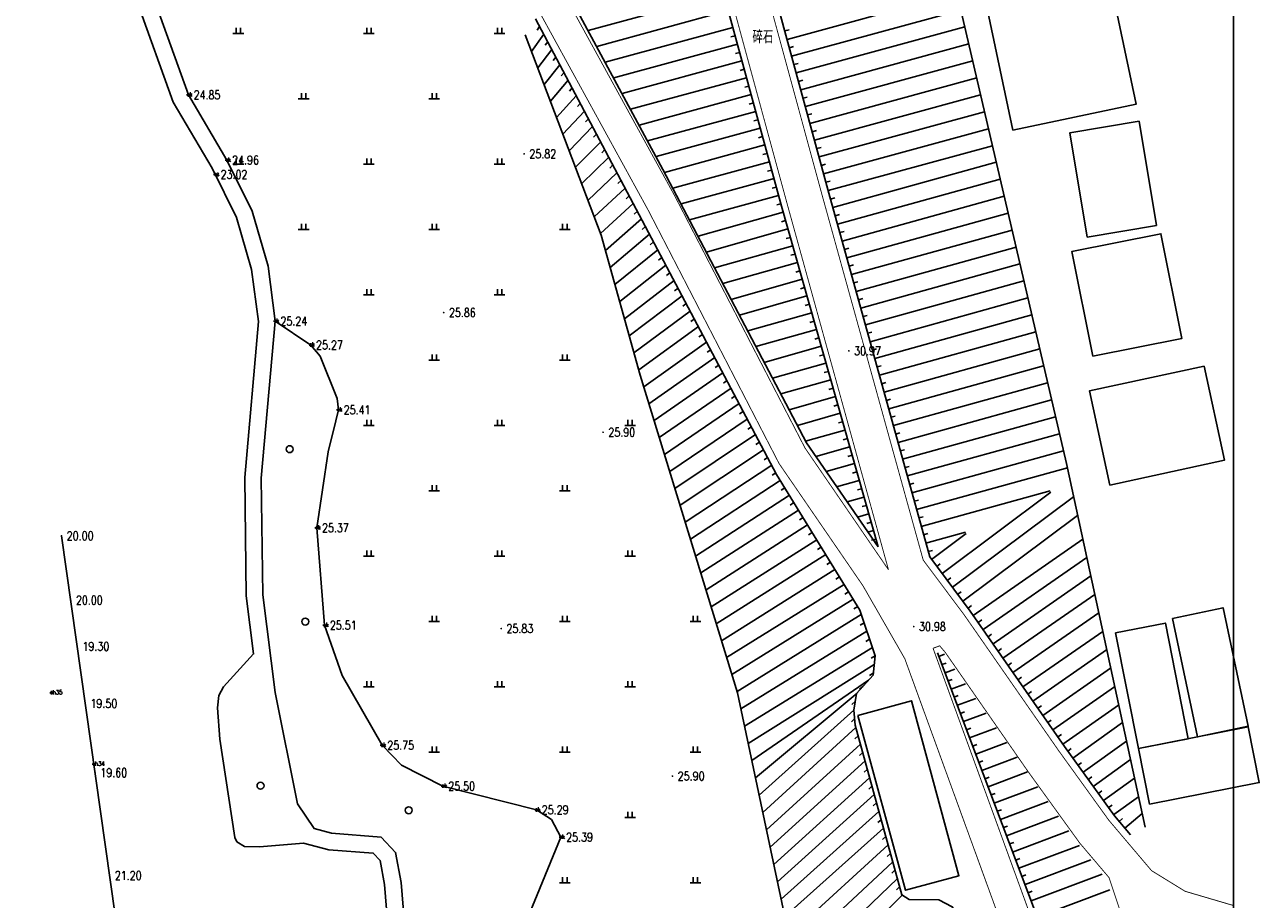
# Model space of a CAD drawing. Extents: x 475446 to 490894, y 3788879 to 3821323.
# Tile 7 of 75: x 475626 to 475768, y 3817660 to 3817761. Entities that reach past the tile are written whole.
import ezdxf
from ezdxf.enums import TextEntityAlignment as Align

# ---------------------------------------------------------------- set-up
doc = ezdxf.new("R2010")
doc.units = 0
doc.header["$LTSCALE"] = 0.5
doc.header["$PDMODE"] = 34
doc.header["$PDSIZE"] = 0.2
doc.linetypes.add('X3', pattern=[5, 4, -1])
doc.layers.get('0').update_dxf_attribs({"linetype": 'CONTINUOUS'})
for name, color, linetype in [('DLSS', 4, 'CONTINUOUS'), ('DMTZ', 3, 'CONTINUOUS'), ('dmx', 1, 'CONTINUOUS'), ('GCD', 1, 'CONTINUOUS'), ('JMD', 6, 'CONTINUOUS'), ('SXSS', 5, 'CONTINUOUS'), ('ZBTZ', 3, 'CONTINUOUS'), ('zdh', 7, 'CONTINUOUS')]:
    doc.layers.add(name, color=color, linetype=linetype)
doc.styles.add('HZ', font='rs.shx', dxfattribs={"width": 0.8, "bigfont": 'hztxt.shx'})
doc.linetypes.add('10421', pattern='A,2,[150,AAA.SHX,S=0.5,R=0,X=0,Y=0.5],1e-11', length=2)
doc.linetypes.add('1161', pattern='A,0,[149,AAA.SHX,S=0.15,R=0,X=0,Y=0],-1.6', length=1.6)

# ---------------------------------------------------------------- blocks, each defined once
blk = doc.blocks.new('GC200')
at = {"linetype": 'Continuous', "const_width": 0.2, "flags": 128}
blk.add_lwpolyline([(-0.1, 0, 1), (0.1, 0, 1)], format="xyb", close=True, dxfattribs=at)
blk = doc.blocks.new('gc119')
for p, q in [((-1.25, 0), (1.25, 0)), ((-0.5, 1.3), (-0.5, 0)), ((0.5, 1.3), (0.5, 0))]:
    blk.add_line(p, q)
blk = doc.blocks.new('gc326')
blk.add_circle((0, 0), 0.8)

msp = doc.modelspace()

# ---------------------------------------------------------------- linework, layer by layer
at = {"linetype": 'Continuous'}
msp.add_lwpolyline([(475446.79, 3817880.56), (475765.2, 3817880.56), (475765.2, 3817559.99), (475446.79, 3817559.99)], close=True, dxfattribs=at)
at = {"layer": 'DLSS', "linetype": 'X3', "const_width": 0.1, "elevation": 26.1, "flags": 128}
for points in [[(475725.6, 3817697.95), (475713.99, 3817739.87), (475698.94, 3817795.11), (475687.5, 3817854.16), (475682.74, 3817880.56)], [(475527.59, 3817846.31), (475530.42, 3817845.14), (475534.39, 3817842.43), (475545.51, 3817834.2), (475554.31, 3817828.52), (475559.36, 3817826.1), (475562.7, 3817825.32), (475566.6, 3817824.89), (475605.02, 3817824.59), (475609.13, 3817824.28), (475615.45, 3817822.67), (475621.03, 3817820.7), (475634.17, 3817813.6), (475649.41, 3817803.45), (475664.16, 3817791.11), (475679.23, 3817776.23), (475688.21, 3817764.29), (475701.06, 3817740.87), (475716.02, 3817711.92), (475725.6, 3817697.95)], [(475750.92, 3817662.61), (475747.57, 3817666.56), (475741.67, 3817674.72), (475732.1, 3817688.49), (475731.48, 3817689.21), (475730.72, 3817688.93)], [(475730.72, 3817688.93), (475742.48, 3817656.66), (475750.97, 3817633.73), (475757.75, 3817618.47), (475765.2, 3817604.3)]]:
    msp.add_lwpolyline(points, dxfattribs=at)
at = {"layer": 'DLSS', "linetype": 'Continuous', "const_width": 0.1, "elevation": 26.1, "flags": 128}
for points in [[(475765.2, 3817659.4), (475759.66, 3817661.03), (475755.81, 3817663.4), (475750.91, 3817669.18), (475745.14, 3817677.18), (475734.32, 3817692.73), (475729.59, 3817699.06), (475717.98, 3817740.96), (475702.97, 3817796.05), (475691.57, 3817854.92), (475686.95, 3817880.56)], [(475619.63, 3817817.53), (475632.39, 3817810.63), (475647.33, 3817800.67), (475661.83, 3817788.55), (475676.61, 3817773.94), (475685.29, 3817762.41), (475698, 3817739.25), (475713.04, 3817710.14), (475722.67, 3817696.11), (475727.47, 3817687.75), (475739.23, 3817655.46), (475747.76, 3817632.43), (475754.63, 3817616.96), (475765.2, 3817596.85)]]:
    msp.add_lwpolyline(points, dxfattribs=at)
at = {"layer": 'DLSS', "linetype": 'X3', "const_width": 0.1, "flags": 128}
msp.add_lwpolyline([(475765.2, 3817608.05), (475759.96, 3817629.34), (475756.59, 3817643.34), (475755.21, 3817649.78), (475750.92, 3817662.61)], dxfattribs=at)
at = {"layer": 'DMTZ', "linetype": 'Continuous'}
for p, q in [((475706.68, 3817764.08), (475691.13, 3817759.85)), ((475713.96, 3817758.84), (475733.46, 3817764.16)), ((475707.2, 3817762.15), (475692.1, 3817758.04)), ((475714.48, 3817756.91), (475733.92, 3817762.21)), ((475686.01, 3817759.44), (475684.62, 3817757.46)), ((475685.54, 3817760.33), (475685.27, 3817759.91)), ((475707.73, 3817760.22), (475693.07, 3817756.23)), ((475713.69, 3817759.81), (475714.18, 3817759.94)), ((475715.01, 3817754.98), (475734.37, 3817760.26)), ((475686.48, 3817758.56), (475686.18, 3817758.16)), ((475708.25, 3817758.29), (475694.05, 3817754.42)), ((475707.99, 3817759.26), (475707.51, 3817759.13)), ((475714.22, 3817757.88), (475714.7, 3817758.01)), ((475715.53, 3817753.05), (475734.82, 3817758.31)), ((475686.95, 3817757.68), (475685.34, 3817755.56)), ((475687.41, 3817756.79), (475687.11, 3817756.4)), ((475708.52, 3817757.33), (475708.04, 3817757.2)), ((475687.88, 3817755.91), (475686.06, 3817753.66)), ((475708.78, 3817756.36), (475695.02, 3817752.61)), ((475709.04, 3817755.4), (475708.56, 3817755.27)), ((475714.74, 3817755.95), (475715.23, 3817756.08)), ((475716.06, 3817751.12), (475735.28, 3817756.36)), ((475688.82, 3817754.14), (475686.78, 3817751.76)), ((475688.35, 3817755.02), (475688.03, 3817754.64)), ((475709.31, 3817754.43), (475695.99, 3817750.81)), ((475715.27, 3817754.02), (475715.75, 3817754.15)), ((475716.58, 3817749.19), (475735.73, 3817754.41)), ((475689.75, 3817752.37), (475687.5, 3817749.86)), ((475689.29, 3817753.26), (475688.96, 3817752.88)), ((475709.83, 3817752.5), (475696.97, 3817749)), ((475709.57, 3817753.47), (475709.09, 3817753.34)), ((475715.8, 3817752.09), (475716.28, 3817752.22)), ((475717.11, 3817747.26), (475736.18, 3817752.46)), ((475690.22, 3817751.49), (475689.88, 3817751.12)), ((475710.09, 3817751.54), (475709.61, 3817751.41)), ((475690.69, 3817750.6), (475688.22, 3817747.96)), ((475691.16, 3817749.72), (475690.81, 3817749.36)), ((475710.36, 3817750.57), (475697.94, 3817747.19)), ((475710.62, 3817749.61), (475710.14, 3817749.48)), ((475716.32, 3817750.16), (475716.8, 3817750.29)), ((475717.64, 3817745.34), (475736.64, 3817750.51)), ((475691.62, 3817748.84), (475688.93, 3817746.06)), ((475692.09, 3817747.95), (475691.74, 3817747.6)), ((475710.88, 3817748.65), (475698.91, 3817745.38)), ((475716.85, 3817748.23), (475717.33, 3817748.36)), ((475718.16, 3817743.41), (475737.09, 3817748.56)), ((475692.56, 3817747.07), (475689.65, 3817744.16)), ((475711.41, 3817746.72), (475699.88, 3817743.57)), ((475711.15, 3817747.68), (475710.66, 3817747.55)), ((475718.69, 3817741.48), (475737.54, 3817746.61)), ((475693.49, 3817745.3), (475690.37, 3817742.25)), ((475693.03, 3817746.19), (475692.67, 3817745.83)), ((475711.67, 3817745.75), (475711.19, 3817745.62)), ((475717.37, 3817746.3), (475717.86, 3817746.43)), ((475693.96, 3817744.42), (475693.6, 3817744.07)), ((475711.94, 3817744.79), (475700.83, 3817741.76)), ((475712.2, 3817743.82), (475711.72, 3817743.69)), ((475717.9, 3817744.37), (475718.38, 3817744.5)), ((475719.22, 3817739.55), (475737.98, 3817744.75)), ((475694.43, 3817743.53), (475691.09, 3817740.35)), ((475694.9, 3817742.65), (475694.53, 3817742.31)), ((475712.46, 3817742.86), (475701.79, 3817739.95)), ((475718.42, 3817742.44), (475718.91, 3817742.57)), ((475719.75, 3817737.62), (475738.43, 3817742.8)), ((475695.36, 3817741.77), (475691.81, 3817738.45)), ((475695.83, 3817740.88), (475695.47, 3817740.54)), ((475712.99, 3817740.93), (475702.74, 3817738.13)), ((475712.72, 3817741.89), (475712.24, 3817741.76)), ((475696.3, 3817740), (475692.53, 3817736.55)), ((475713.25, 3817739.96), (475712.77, 3817739.83)), ((475718.95, 3817740.51), (475719.43, 3817740.65)), ((475720.29, 3817735.69), (475738.89, 3817740.85)), ((475697.24, 3817738.23), (475693.1, 3817734.6)), ((475696.77, 3817739.11), (475696.4, 3817738.78)), ((475713.52, 3817739), (475703.74, 3817736.23)), ((475713.79, 3817738.04), (475713.31, 3817737.9)), ((475719.49, 3817738.58), (475719.97, 3817738.72)), ((475720.82, 3817733.77), (475739.34, 3817738.9)), ((475697.7, 3817737.35), (475697.32, 3817737.02)), ((475714.06, 3817737.07), (475704.69, 3817734.42)), ((475720.02, 3817736.66), (475720.5, 3817736.79)), ((475721.36, 3817731.84), (475739.79, 3817736.95)), ((475698.17, 3817736.46), (475693.64, 3817732.64)), ((475698.64, 3817735.58), (475698.25, 3817735.26)), ((475714.34, 3817736.11), (475713.86, 3817735.98)), ((475699.11, 3817734.69), (475694.19, 3817730.69)), ((475699.57, 3817733.81), (475699.18, 3817733.5)), ((475714.61, 3817735.15), (475705.64, 3817732.61)), ((475714.88, 3817734.19), (475714.4, 3817734.05)), ((475720.56, 3817734.73), (475721.04, 3817734.86)), ((475721.89, 3817729.91), (475740.25, 3817735)), ((475700.04, 3817732.93), (475694.74, 3817728.73)), ((475715.15, 3817733.23), (475706.59, 3817730.8)), ((475721.09, 3817732.8), (475721.57, 3817732.94)), ((475722.42, 3817727.98), (475740.7, 3817733.05)), ((475700.98, 3817731.16), (475695.29, 3817726.77)), ((475700.51, 3817732.04), (475700.11, 3817731.73)), ((475715.7, 3817731.3), (475707.54, 3817728.99)), ((475715.43, 3817732.26), (475714.95, 3817732.13)), ((475721.62, 3817730.87), (475722.1, 3817731.01)), ((475722.96, 3817726.06), (475741.15, 3817731.1)), ((475701.44, 3817730.27), (475701.05, 3817729.97)), ((475715.97, 3817730.34), (475715.49, 3817730.2)), ((475701.91, 3817729.39), (475695.83, 3817724.82)), ((475702.38, 3817728.51), (475701.98, 3817728.21)), ((475716.24, 3817729.38), (475708.49, 3817727.18)), ((475716.52, 3817728.42), (475716.04, 3817728.28)), ((475722.16, 3817728.95), (475722.64, 3817729.08)), ((475723.49, 3817724.13), (475741.61, 3817729.15)), ((475702.85, 3817727.62), (475696.38, 3817722.86)), ((475703.31, 3817726.74), (475702.91, 3817726.44)), ((475716.79, 3817727.45), (475709.44, 3817725.37)), ((475722.69, 3817727.02), (475723.17, 3817727.15)), ((475724.03, 3817722.2), (475742.06, 3817727.2)), ((475703.78, 3817725.86), (475696.93, 3817720.9)), ((475717.33, 3817725.53), (475710.39, 3817723.56)), ((475717.06, 3817726.49), (475716.58, 3817726.35)), ((475704.72, 3817724.09), (475697.51, 3817718.95)), ((475704.25, 3817724.97), (475703.84, 3817724.68)), ((475717.61, 3817724.57), (475717.13, 3817724.43)), ((475723.23, 3817725.09), (475723.71, 3817725.23)), ((475724.56, 3817720.27), (475742.51, 3817725.25)), ((475705.19, 3817723.2), (475704.78, 3817722.91)), ((475717.88, 3817723.6), (475711.34, 3817721.75)), ((475718.15, 3817722.64), (475717.67, 3817722.51)), ((475723.76, 3817723.17), (475724.24, 3817723.3)), ((475725.09, 3817718.35), (475742.97, 3817723.3)), ((475705.65, 3817722.32), (475698.1, 3817717.01)), ((475706.12, 3817721.44), (475705.71, 3817721.15)), ((475718.42, 3817721.68), (475712.29, 3817719.94)), ((475724.29, 3817721.24), (475724.78, 3817721.37)), ((475725.63, 3817716.42), (475743.42, 3817721.35)), ((475706.59, 3817720.55), (475698.7, 3817715.07)), ((475707.06, 3817719.67), (475706.64, 3817719.38)), ((475718.97, 3817719.76), (475713.24, 3817718.13)), ((475718.7, 3817720.72), (475718.22, 3817720.58)), ((475707.52, 3817718.78), (475699.29, 3817713.12)), ((475719.24, 3817718.79), (475718.76, 3817718.66)), ((475724.83, 3817719.31), (475725.31, 3817719.44)), ((475726.16, 3817714.49), (475743.88, 3817719.4)), ((475708.46, 3817717.02), (475699.89, 3817711.18)), ((475707.99, 3817717.9), (475707.58, 3817717.62)), ((475719.51, 3817717.83), (475714.19, 3817716.32)), ((475719.79, 3817716.87), (475719.31, 3817716.73)), ((475725.36, 3817717.38), (475725.84, 3817717.52)), ((475726.7, 3817712.56), (475744.33, 3817717.45)), ((475708.93, 3817716.13), (475708.51, 3817715.85)), ((475720.06, 3817715.91), (475715.14, 3817714.51)), ((475725.9, 3817715.46), (475726.38, 3817715.59)), ((475727.23, 3817710.64), (475744.78, 3817715.5)), ((475709.39, 3817715.25), (475700.48, 3817709.24)), ((475709.86, 3817714.36), (475709.45, 3817714.09)), ((475720.6, 3817713.98), (475716.09, 3817712.71)), ((475720.33, 3817714.94), (475719.85, 3817714.81)), ((475710.33, 3817713.48), (475701.08, 3817707.29)), ((475710.8, 3817712.6), (475710.38, 3817712.32)), ((475720.88, 3817713.02), (475720.4, 3817712.88)), ((475726.43, 3817713.53), (475726.91, 3817713.66)), ((475727.76, 3817708.71), (475745.24, 3817713.55)), ((475711.26, 3817711.71), (475701.67, 3817705.35)), ((475721.15, 3817712.06), (475717.26, 3817710.96)), ((475721.42, 3817711.1), (475720.94, 3817710.96)), ((475726.96, 3817711.6), (475727.45, 3817711.73)), ((475728.3, 3817706.78), (475745.69, 3817711.6)), ((475712.2, 3817709.94), (475702.27, 3817703.41)), ((475711.73, 3817710.83), (475711.32, 3817710.55)), ((475721.69, 3817710.13), (475718.46, 3817709.22)), ((475727.5, 3817709.67), (475727.98, 3817709.81)), ((475712.67, 3817709.06), (475712.25, 3817708.79)), ((475721.97, 3817709.17), (475721.49, 3817709.04)), ((475728.83, 3817704.85), (475746.14, 3817709.65)), ((475713.18, 3817708.2), (475702.86, 3817701.46)), ((475713.7, 3817707.35), (475713.28, 3817707.08)), ((475722.24, 3817708.21), (475719.65, 3817707.48)), ((475722.51, 3817707.25), (475722.03, 3817707.11)), ((475728.03, 3817707.75), (475728.51, 3817707.88)), ((475729.37, 3817702.93), (475744.15, 3817707.02)), ((475731.75, 3817697.53), (475744.23, 3817706.86)), ((475714.23, 3817706.5), (475703.46, 3817699.52)), ((475714.75, 3817705.65), (475714.33, 3817705.37)), ((475722.78, 3817706.29), (475720.85, 3817705.74)), ((475728.57, 3817705.82), (475729.05, 3817705.95)), ((475732.95, 3817695.93), (475746.86, 3817706.32)), ((475715.27, 3817704.79), (475704.05, 3817697.58)), ((475723.33, 3817704.36), (475722.05, 3817704)), ((475723.06, 3817705.32), (475722.58, 3817705.19)), ((475729.1, 3817703.89), (475729.58, 3817704.02)), ((475734.15, 3817694.33), (475747.32, 3817704.17)), ((475716.32, 3817703.09), (475704.65, 3817695.63)), ((475715.79, 3817703.94), (475715.37, 3817703.67)), ((475723.6, 3817703.4), (475723.12, 3817703.26)), ((475717.36, 3817701.38), (475705.24, 3817693.69)), ((475716.84, 3817702.24), (475716.42, 3817701.97)), ((475723.87, 3817702.44), (475723.24, 3817702.26)), ((475724.15, 3817701.47), (475723.67, 3817701.34)), ((475729.63, 3817701.96), (475730.12, 3817702.1)), ((475729.9, 3817701), (475734.43, 3817702.25)), ((475730.56, 3817699.13), (475734.51, 3817702.09)), ((475735.33, 3817692.71), (475747.91, 3817701.46)), ((475717.89, 3817700.53), (475717.46, 3817700.26)), ((475730.17, 3817700.04), (475730.65, 3817700.17)), ((475718.41, 3817699.68), (475705.83, 3817691.75)), ((475718.93, 3817698.83), (475718.51, 3817698.56)), ((475731.15, 3817698.33), (475731.55, 3817698.63)), ((475736.47, 3817691.07), (475748.37, 3817699.34)), ((475719.45, 3817697.97), (475706.43, 3817689.8)), ((475719.98, 3817697.12), (475719.55, 3817696.86)), ((475732.35, 3817696.73), (475732.75, 3817697.03)), ((475737.61, 3817689.43), (475748.82, 3817697.23)), ((475720.5, 3817696.27), (475707.02, 3817687.86)), ((475721.55, 3817694.56), (475707.62, 3817685.92)), ((475721.02, 3817695.42), (475720.6, 3817695.15)), ((475733.55, 3817695.13), (475733.95, 3817695.43)), ((475738.75, 3817687.79), (475749.28, 3817695.11)), ((475722.48, 3817692.81), (475708.21, 3817683.97)), ((475722.07, 3817693.71), (475721.64, 3817693.45)), ((475734.75, 3817693.53), (475735.15, 3817693.83)), ((475739.9, 3817686.15), (475749.74, 3817692.99)), ((475722.8, 3817691.86), (475722.37, 3817691.6)), ((475735.9, 3817691.89), (475736.31, 3817692.18)), ((475723.12, 3817690.91), (475708.65, 3817681.99)), ((475723.43, 3817689.96), (475723.01, 3817689.7)), ((475737.04, 3817690.25), (475737.45, 3817690.54)), ((475741.04, 3817684.5), (475750.2, 3817690.87)), ((475723.75, 3817689.01), (475709.07, 3817680)), ((475738.18, 3817688.61), (475738.59, 3817688.89)), ((475742.18, 3817682.86), (475750.65, 3817688.76)), ((475723.96, 3817687.07), (475709.49, 3817678.01)), ((475724.06, 3817688.06), (475723.63, 3817687.8)), ((475731.39, 3817687.99), (475732.05, 3817688.24)), ((475731.74, 3817687.06), (475732.21, 3817687.23)), ((475739.33, 3817686.97), (475739.74, 3817687.25)), ((475723.86, 3817686.07), (475723.44, 3817685.8)), ((475732.1, 3817686.12), (475733.24, 3817686.55)), ((475740.47, 3817685.32), (475740.88, 3817685.61)), ((475743.32, 3817681.22), (475751.11, 3817686.64)), ((475723.32, 3817685.27), (475709.91, 3817676.03)), ((475722.66, 3817684.53), (475722.26, 3817684.23)), ((475732.45, 3817685.19), (475732.92, 3817685.36)), ((475732.8, 3817684.25), (475734.43, 3817684.86)), ((475744.46, 3817679.58), (475751.57, 3817684.52)), ((475721.99, 3817683.79), (475710.33, 3817674.04)), ((475721.78, 3817682.82), (475721.41, 3817682.49)), ((475733.16, 3817683.31), (475733.62, 3817683.49)), ((475733.51, 3817682.38), (475735.62, 3817683.17)), ((475741.61, 3817683.68), (475742.02, 3817683.97)), ((475721.62, 3817681.83), (475710.76, 3817672.05)), ((475733.86, 3817681.44), (475734.33, 3817681.62)), ((475734.22, 3817680.51), (475736.81, 3817681.49)), ((475742.75, 3817682.04), (475743.16, 3817682.33)), ((475745.61, 3817677.94), (475752.03, 3817682.4)), ((475721.71, 3817680.84), (475721.34, 3817680.5)), ((475743.89, 3817680.4), (475744.3, 3817680.68)), ((475746.77, 3817676.31), (475752.46, 3817680.42)), ((475721.85, 3817679.85), (475711.18, 3817670.06)), ((475722.11, 3817678.88), (475721.74, 3817678.55)), ((475734.57, 3817679.57), (475735.04, 3817679.75)), ((475734.92, 3817678.64), (475738, 3817679.8)), ((475745.04, 3817678.76), (475745.45, 3817679.04)), ((475722.38, 3817677.92), (475711.6, 3817668.07)), ((475735.28, 3817677.7), (475735.74, 3817677.88)), ((475735.63, 3817676.76), (475739.19, 3817678.11)), ((475746.19, 3817677.12), (475746.59, 3817677.41)), ((475747.94, 3817674.69), (475752.92, 3817678.28)), ((475722.91, 3817675.99), (475712.02, 3817666.09)), ((475722.64, 3817676.95), (475722.27, 3817676.62)), ((475735.98, 3817675.83), (475736.45, 3817676.01)), ((475736.33, 3817674.89), (475740.38, 3817676.42)), ((475747.36, 3817675.5), (475747.76, 3817675.79)), ((475749.12, 3817673.07), (475753.38, 3817676.15)), ((475723.17, 3817675.03), (475722.8, 3817674.69)), ((475737.04, 3817673.02), (475741.57, 3817674.73)), ((475723.44, 3817674.06), (475712.44, 3817664.1)), ((475723.7, 3817673.1), (475723.33, 3817672.76)), ((475736.69, 3817673.96), (475737.16, 3817674.13)), ((475737.75, 3817671.15), (475742.76, 3817673.04)), ((475748.53, 3817673.88), (475748.94, 3817674.17)), ((475750.29, 3817671.45), (475753.84, 3817674.02)), ((475723.97, 3817672.13), (475712.86, 3817662.11)), ((475737.39, 3817672.09), (475737.86, 3817672.26)), ((475749.7, 3817672.26), (475750.11, 3817672.55)), ((475751.46, 3817669.83), (475754.3, 3817671.88)), ((475724.5, 3817670.2), (475713.28, 3817660.12)), ((475724.23, 3817671.17), (475723.86, 3817670.83)), ((475738.1, 3817670.22), (475738.57, 3817670.39)), ((475738.45, 3817669.28), (475743.95, 3817671.35)), ((475750.87, 3817670.64), (475751.28, 3817670.93)), ((475724.76, 3817669.24), (475724.39, 3817668.91)), ((475739.16, 3817667.41), (475745.13, 3817669.66)), ((475752.09, 3817669.05), (475752.48, 3817669.38)), ((475752.74, 3817668.29), (475754.72, 3817669.97)), ((475725.03, 3817668.28), (475713.7, 3817658.13)), ((475725.29, 3817667.31), (475724.92, 3817666.98)), ((475738.81, 3817668.34), (475739.27, 3817668.52)), ((475739.86, 3817665.54), (475746.32, 3817667.97)), ((475725.56, 3817666.35), (475714.51, 3817656.28)), ((475739.51, 3817666.47), (475739.98, 3817666.65)), ((475740.57, 3817663.67), (475747.52, 3817666.29)), ((475726.09, 3817664.42), (475715.41, 3817654.45)), ((475725.82, 3817665.38), (475725.45, 3817665.04)), ((475740.22, 3817664.6), (475740.69, 3817664.78)), ((475741.28, 3817661.8), (475748.83, 3817664.64)), ((475726.35, 3817663.45), (475725.99, 3817663.11)), ((475740.92, 3817662.73), (475741.39, 3817662.91)), ((475741.98, 3817659.92), (475750.14, 3817663)), ((475726.62, 3817662.49), (475716.31, 3817652.63)), ((475726.88, 3817661.53), (475726.52, 3817661.18)), ((475727.17, 3817660.58), (475717.2, 3817650.81)), ((475741.63, 3817660.86), (475742.1, 3817661.04)), ((475742.69, 3817658.05), (475751.02, 3817661.2))]:
    msp.add_line(p, q, dxfattribs=at)
for points in [[(475682.07, 3817880.43), (475686.83, 3817854.03), (475698.27, 3817794.95), (475713.33, 3817739.68), (475724.41, 3817700.56)], [(475753.39, 3817667.53), (475751.56, 3817669.68), (475745.8, 3817677.65), (475734.98, 3817693.21), (475730.34, 3817699.42), (475718.77, 3817741.18), (475703.77, 3817796.23), (475692.38, 3817855.07), (475687.78, 3817880.56)], [(475685.08, 3817761.21), (475712.75, 3817708.9), (475722.32, 3817693.3), (475724.06, 3817688.08), (475723.84, 3817685.85), (475721.94, 3817683.74), (475721.62, 3817681.83), (475721.78, 3817680.1), (475727.13, 3817660.61), (475727.99, 3817660.1), (475731.37, 3817660.06), (475732.93, 3817659.25), (475733.95, 3817657.8), (475744.39, 3817626.47), (475759.35, 3817598.61)], [(475765.2, 3817605.77), (475758.37, 3817618.77), (475751.6, 3817633.99), (475743.13, 3817656.89), (475731.24, 3817688.4)]]:
    msp.add_lwpolyline(points, dxfattribs=at)
at = {"layer": 'DMTZ', "linetype": '10421', "flags": 128}
for points in [[(475671.52, 3817643.53), (475671.23, 3817643.97), (475670.71, 3817648.85), (475669.65, 3817662.05), (475669, 3817665.49), (475667.34, 3817667.26), (475661.65, 3817667.69), (475659.64, 3817668.22), (475657.74, 3817671.08), (475655.19, 3817683.87), (475653.77, 3817695.08), (475653.59, 3817708.47), (475655.19, 3817726.49), (475654.36, 3817732.82), (475652.53, 3817739.1), (475649.64, 3817744.98), (475645.21, 3817752.46), (475641.16, 3817763.77), (475636.64, 3817773.78), (475632.79, 3817779.44), (475619.24, 3817797.81), (475613.72, 3817806.16), (475608.07, 3817820.4), (475605.47, 3817820.35)], [(475670.71, 3817648.85), (475679.74, 3817650.75), (475684.38, 3817658.47), (475687.99, 3817667.24), (475686.9, 3817669.26), (475685.18, 3817670.37), (475674.45, 3817673.1), (475669.67, 3817675.52), (475667.45, 3817677.79), (475662.86, 3817685.79), (475660.86, 3817691.57), (475659.95, 3817702.75), (475661.28, 3817711.49), (475662.16, 3817715.03), (475662.44, 3817716.3), (475662.29, 3817717.61), (475660.34, 3817722.48), (475659.27, 3817723.75), (475655.19, 3817726.49)]]:
    msp.add_lwpolyline(points, dxfattribs=at)
at = {"layer": 'dmx', "linetype": 'Continuous'}
msp.add_lwpolyline([(475630.65, 3817701.83), (475644.65, 3817602.82)], dxfattribs=at)
at = {"layer": 'JMD', "linetype": 'Continuous', "flags": 128}
for points in [[(475739.9, 3817748.42), (475754.06, 3817751.41), (475749.42, 3817773.37), (475735.26, 3817770.38)], [(475748.43, 3817736.14), (475756.37, 3817737.47), (475754.37, 3817749.43), (475746.44, 3817748.11)], [(475749.06, 3817722.45), (475759.28, 3817724.49), (475756.88, 3817736.52), (475746.65, 3817734.48)], [(475751.02, 3817707.67), (475764.18, 3817710.51), (475761.84, 3817721.31), (475748.68, 3817718.47)], [(475758.22, 3817692.36), (475761.1, 3817678.75), (475766.91, 3817679.98), (475764.03, 3817693.59)], [(475754.3, 3817677.41), (475760.03, 3817678.54), (475757.41, 3817691.82), (475751.68, 3817690.69)], [(475722.08, 3817681.22), (475727.54, 3817661.15), (475733.69, 3817662.82), (475728.24, 3817682.9)], [(475755.56, 3817671.03), (475768.18, 3817673.52), (475766.92, 3817679.9), (475754.3, 3817677.41)]]:
    msp.add_lwpolyline(points, close=True, dxfattribs=at)
at = {"layer": 'SXSS', "linetype": 'Continuous', "flags": 128}
msp.add_lwpolyline([(475668.8, 3817648.62), (475667.75, 3817661.8), (475667.22, 3817664.58), (475666.45, 3817665.41), (475661.33, 3817665.79), (475658.44, 3817666.55), (475653.38, 3817666.15), (475651.67, 3817666.17), (475650.77, 3817666.71), (475650.56, 3817667.2), (475648.82, 3817678.48), (475648.54, 3817682.1), (475648.72, 3817683.49), (475649.25, 3817684.5), (475652.7, 3817688.29), (475651.86, 3817694.94), (475651.68, 3817708.54), (475653.26, 3817726.45), (475652.48, 3817732.43), (475650.73, 3817738.4), (475647.95, 3817744.06), (475643.47, 3817751.64), (475639.38, 3817763.05)], dxfattribs=at)
at = {"layer": 'ZBTZ', "linetype": '1161', "flags": 128}
for points in [[(475665.18, 3817880.56), (475686.58, 3817771.81), (475687.84, 3817765.96), (475699.71, 3817743.9), (475716.2, 3817712.51), (475724.41, 3817700.56)], [(475755.06, 3817668.39), (475746.03, 3817710.14), (475729.63, 3817780.62), (475707.96, 3817880.56)], [(475713.79, 3817657.75), (475708.27, 3817683.8), (475697.1, 3817720.3), (475692.61, 3817736.35), (475683.9, 3817759.36)]]:
    msp.add_lwpolyline(points, dxfattribs=at)
at = {"layer": 'zdh', "linetype": 'Continuous'}
for p in [(475645.21, 3817752.46, 24.85), (475649.64, 3817744.98, 24.96), (475648.31, 3817743.33, 23.02), (475655.19, 3817726.49, 25.24), (475659.27, 3817723.75, 25.27), (475662.44, 3817716.3, 25.41), (475659.95, 3817702.75, 25.37), (475660.86, 3817691.57, 25.51), (475629.51, 3817683.83, 22.89), (475667.45, 3817677.79, 25.75), (475634.37, 3817675.62, 22.85), (475674.45, 3817673.1, 25.5), (475685.18, 3817670.37, 25.29), (475687.99, 3817667.24, 25.39)]:
    msp.add_point(p, dxfattribs=at)

# ---------------------------------------------------------------- block references
at = {"layer": 'GCD', "linetype": 'Continuous'}
ref = msp.add_blockref('GC200', (475645.21, 3817752.46, 24.85), dxfattribs=dict(at, xscale=0.5, yscale=0.5, zscale=0.5))
ref.add_attrib('height', '24.85', dxfattribs={"linetype": 'Continuous', "height": 1, "style": 'HZ', "width": 0.8}).set_placement((475645.81, 3817752.46, 24.85), align=Align.MIDDLE_LEFT)
ref = msp.add_blockref('GC200', (475649.64, 3817744.98, 24.96), dxfattribs=dict(at, xscale=0.5, yscale=0.5, zscale=0.5))
ref.add_attrib('height', '24.96', dxfattribs={"linetype": 'Continuous', "height": 1, "style": 'HZ', "width": 0.8}).set_placement((475650.24, 3817744.98, 24.96), align=Align.MIDDLE_LEFT)
ref = msp.add_blockref('GC200', (475683.76, 3817745.69, 25.82), dxfattribs=dict(at, xscale=0.5, yscale=0.5, zscale=0.5))
ref.add_attrib('height', '25.82', dxfattribs={"linetype": 'Continuous', "height": 1, "style": 'HZ', "width": 0.8}).set_placement((475684.36, 3817745.69, 25.82), align=Align.MIDDLE_LEFT)
ref = msp.add_blockref('GC200', (475648.31, 3817743.33, 23.02), dxfattribs=dict(at, xscale=0.5, yscale=0.5, zscale=0.5))
ref.add_attrib('height', '23.02', dxfattribs={"linetype": 'Continuous', "height": 1, "style": 'HZ', "width": 0.8}).set_placement((475648.91, 3817743.33, 23.02), align=Align.MIDDLE_LEFT)
ref = msp.add_blockref('GC200', (475655.19, 3817726.49, 25.24), dxfattribs=dict(at, xscale=0.5, yscale=0.5, zscale=0.5))
ref.add_attrib('height', '25.24', dxfattribs={"linetype": 'Continuous', "height": 1, "style": 'HZ', "width": 0.8}).set_placement((475655.79, 3817726.49, 25.24), align=Align.MIDDLE_LEFT)
ref = msp.add_blockref('GC200', (475674.53, 3817727.47, 25.86), dxfattribs=dict(at, xscale=0.5, yscale=0.5, zscale=0.5))
ref.add_attrib('height', '25.86', dxfattribs={"linetype": 'Continuous', "height": 1, "style": 'HZ', "width": 0.8}).set_placement((475675.13, 3817727.47, 25.86), align=Align.MIDDLE_LEFT)
ref = msp.add_blockref('GC200', (475659.27, 3817723.75, 25.27), dxfattribs=dict(at, xscale=0.5, yscale=0.5, zscale=0.5))
ref.add_attrib('height', '25.27', dxfattribs={"linetype": 'Continuous', "height": 1, "style": 'HZ', "width": 0.8}).set_placement((475659.87, 3817723.75, 25.27), align=Align.MIDDLE_LEFT)
ref = msp.add_blockref('GC200', (475721.06, 3817723.07, 30.97), dxfattribs=dict(at, xscale=0.5, yscale=0.5, zscale=0.5))
ref.add_attrib('height', '30.97', dxfattribs={"linetype": 'Continuous', "height": 1, "style": 'HZ', "width": 0.8}).set_placement((475721.66, 3817723.07, 30.97), align=Align.MIDDLE_LEFT)
ref = msp.add_blockref('GC200', (475662.44, 3817716.3, 25.41), dxfattribs=dict(at, xscale=0.5, yscale=0.5, zscale=0.5))
ref.add_attrib('height', '25.41', dxfattribs={"linetype": 'Continuous', "height": 1, "style": 'HZ', "width": 0.8}).set_placement((475663.04, 3817716.3, 25.41), align=Align.MIDDLE_LEFT)
ref = msp.add_blockref('GC200', (475692.83, 3817713.73, 25.9), dxfattribs=dict(at, xscale=0.5, yscale=0.5, zscale=0.5))
ref.add_attrib('height', '25.90', dxfattribs={"linetype": 'Continuous', "height": 1, "style": 'HZ', "width": 0.8}).set_placement((475693.43, 3817713.73, 25.9), align=Align.MIDDLE_LEFT)
ref = msp.add_blockref('GC200', (475659.95, 3817702.75, 25.37), dxfattribs=dict(at, xscale=0.5, yscale=0.5, zscale=0.5))
ref.add_attrib('height', '25.37', dxfattribs={"linetype": 'Continuous', "height": 1, "style": 'HZ', "width": 0.8}).set_placement((475660.55, 3817702.75, 25.37), align=Align.MIDDLE_LEFT)
ref = msp.add_blockref('GC200', (475630.65, 3817701.83, 20), dxfattribs=dict(at, xscale=0.5, yscale=0.5, zscale=0.5))
ref.add_attrib('height', '20.00', dxfattribs={"linetype": 'Continuous', "height": 1, "style": 'HZ', "width": 0.8}).set_placement((475631.25, 3817701.83, 20), align=Align.MIDDLE_LEFT)
ref = msp.add_blockref('GC200', (475631.7, 3817694.45, 20), dxfattribs=dict(at, xscale=0.5, yscale=0.5, zscale=0.5))
ref.add_attrib('height', '20.00', dxfattribs={"linetype": 'Continuous', "height": 1, "style": 'HZ', "width": 0.8}).set_placement((475632.3, 3817694.45, 20), align=Align.MIDDLE_LEFT)
ref = msp.add_blockref('GC200', (475660.86, 3817691.57, 25.51), dxfattribs=dict(at, xscale=0.5, yscale=0.5, zscale=0.5))
ref.add_attrib('height', '25.51', dxfattribs={"linetype": 'Continuous', "height": 1, "style": 'HZ', "width": 0.8}).set_placement((475661.46, 3817691.57, 25.51), align=Align.MIDDLE_LEFT)
ref = msp.add_blockref('GC200', (475681.14, 3817691.19, 25.83), dxfattribs=dict(at, xscale=0.5, yscale=0.5, zscale=0.5))
ref.add_attrib('height', '25.83', dxfattribs={"linetype": 'Continuous', "height": 1, "style": 'HZ', "width": 0.8}).set_placement((475681.74, 3817691.19, 25.83), align=Align.MIDDLE_LEFT)
ref = msp.add_blockref('GC200', (475728.5, 3817691.42, 30.98), dxfattribs=dict(at, xscale=0.5, yscale=0.5, zscale=0.5))
ref.add_attrib('height', '30.98', dxfattribs={"linetype": 'Continuous', "height": 1, "style": 'HZ', "width": 0.8}).set_placement((475729.1, 3817691.42, 30.98), align=Align.MIDDLE_LEFT)
ref = msp.add_blockref('GC200', (475632.45, 3817689.15, 19.3), dxfattribs=dict(at, xscale=0.5, yscale=0.5, zscale=0.5))
ref.add_attrib('height', '19.30', dxfattribs={"linetype": 'Continuous', "height": 1, "style": 'HZ', "width": 0.8}).set_placement((475633.05, 3817689.15, 19.3), align=Align.MIDDLE_LEFT)
ref = msp.add_blockref('GC200', (475633.37, 3817682.6, 19.5), dxfattribs=dict(at, xscale=0.5, yscale=0.5, zscale=0.5))
ref.add_attrib('height', '19.50', dxfattribs={"linetype": 'Continuous', "height": 1, "style": 'HZ', "width": 0.8}).set_placement((475633.97, 3817682.6, 19.5), align=Align.MIDDLE_LEFT)
ref = msp.add_blockref('GC200', (475667.45, 3817677.79, 25.75), dxfattribs=dict(at, xscale=0.5, yscale=0.5, zscale=0.5))
ref.add_attrib('height', '25.75', dxfattribs={"linetype": 'Continuous', "height": 1, "style": 'HZ', "width": 0.8}).set_placement((475668.05, 3817677.79, 25.75), align=Align.MIDDLE_LEFT)
ref = msp.add_blockref('GC200', (475634.5, 3817674.65, 19.6), dxfattribs=dict(at, xscale=0.5, yscale=0.5, zscale=0.5))
ref.add_attrib('height', '19.60', dxfattribs={"linetype": 'Continuous', "height": 1, "style": 'HZ', "width": 0.8}).set_placement((475635.1, 3817674.65, 19.6), align=Align.MIDDLE_LEFT)
ref = msp.add_blockref('GC200', (475700.8, 3817674.26, 25.9), dxfattribs=dict(at, xscale=0.5, yscale=0.5, zscale=0.5))
ref.add_attrib('height', '25.90', dxfattribs={"linetype": 'Continuous', "height": 1, "style": 'HZ', "width": 0.8}).set_placement((475701.4, 3817674.26, 25.9), align=Align.MIDDLE_LEFT)
ref = msp.add_blockref('GC200', (475674.45, 3817673.1, 25.5), dxfattribs=dict(at, xscale=0.5, yscale=0.5, zscale=0.5))
ref.add_attrib('height', '25.50', dxfattribs={"linetype": 'Continuous', "height": 1, "style": 'HZ', "width": 0.8}).set_placement((475675.05, 3817673.1, 25.5), align=Align.MIDDLE_LEFT)
ref = msp.add_blockref('GC200', (475685.18, 3817670.37, 25.29), dxfattribs=dict(at, xscale=0.5, yscale=0.5, zscale=0.5))
ref.add_attrib('height', '25.29', dxfattribs={"linetype": 'Continuous', "height": 1, "style": 'HZ', "width": 0.8}).set_placement((475685.78, 3817670.37, 25.29), align=Align.MIDDLE_LEFT)
ref = msp.add_blockref('GC200', (475687.99, 3817667.24, 25.39), dxfattribs=dict(at, xscale=0.5, yscale=0.5, zscale=0.5))
ref.add_attrib('height', '25.39', dxfattribs={"linetype": 'Continuous', "height": 1, "style": 'HZ', "width": 0.8}).set_placement((475688.59, 3817667.24, 25.39), align=Align.MIDDLE_LEFT)
ref = msp.add_blockref('GC200', (475636.17, 3817662.84, 21.2), dxfattribs=dict(at, xscale=0.5, yscale=0.5, zscale=0.5))
ref.add_attrib('height', '21.20', dxfattribs={"linetype": 'Continuous', "height": 1, "style": 'HZ', "width": 0.8}).set_placement((475636.77, 3817662.84, 21.2), align=Align.MIDDLE_LEFT)
at = {"layer": 'ZBTZ', "linetype": 'Continuous', "xscale": 0.5, "yscale": 0.5}
for name, p in [('gc119', (475650.94, 3817759.5)), ('gc119', (475665.94, 3817759.5)), ('gc119', (475680.94, 3817759.5)), ('gc119', (475658.44, 3817752)), ('gc119', (475673.44, 3817752)), ('gc119', (475650.94, 3817744.5)), ('gc119', (475665.94, 3817744.5)), ('gc119', (475680.94, 3817744.5)), ('gc119', (475658.44, 3817737)), ('gc119', (475673.44, 3817737)), ('gc119', (475688.44, 3817737)), ('gc119', (475665.94, 3817729.5)), ('gc119', (475680.94, 3817729.5)), ('gc119', (475673.44, 3817722)), ('gc119', (475688.44, 3817722)), ('gc119', (475665.94, 3817714.5)), ('gc119', (475680.94, 3817714.5)), ('gc119', (475695.94, 3817714.5)), ('gc326', (475656.84, 3817711.79)), ('gc119', (475673.44, 3817707)), ('gc119', (475688.44, 3817707)), ('gc119', (475665.94, 3817699.5)), ('gc119', (475680.94, 3817699.5)), ('gc119', (475695.94, 3817699.5)), ('gc326', (475658.63, 3817691.99)), ('gc119', (475673.44, 3817692)), ('gc119', (475688.44, 3817692)), ('gc119', (475703.44, 3817692)), ('gc119', (475665.94, 3817684.5)), ('gc119', (475680.94, 3817684.5)), ('gc119', (475695.94, 3817684.5)), ('gc119', (475673.44, 3817677)), ('gc119', (475688.44, 3817677)), ('gc119', (475703.44, 3817677)), ('gc326', (475653.5, 3817673.15)), ('gc326', (475670.52, 3817670.33)), ('gc119', (475695.94, 3817669.5)), ('gc119', (475688.44, 3817662)), ('gc119', (475703.44, 3817662))]:
    msp.add_blockref(name, p, dxfattribs=at)

# ---------------------------------------------------------------- texts
at = {"layer": 'DLSS', "linetype": 'Continuous', "style": 'HZ', "width": 0.8}
msp.add_text('碎石', height=1.5, dxfattribs=at).set_placement((475711.18, 3817759.2), align=Align.MIDDLE)
at = {"layer": 'zdh', "linetype": 'Continuous', "style": 'HZ', "width": 0.8}
for s, p in [('k', (475645.34, 3817752.28, 24.85)), ('k', (475649.76, 3817744.79, 24.96)), ('s', (475648.44, 3817743.14, 23.02)), ('k', (475655.31, 3817726.3, 25.24)), ('k', (475659.39, 3817723.57, 25.27)), ('k', (475662.56, 3817716.12, 25.41)), ('k', (475660.07, 3817702.56, 25.37)), ('k', (475660.98, 3817691.38, 25.51)), ('h35', (475629.63, 3817683.64, 22.89)), ('k', (475667.57, 3817677.6, 25.75)), ('h34', (475634.49, 3817675.43, 22.85)), ('k', (475674.57, 3817672.91, 25.5)), ('k', (475685.31, 3817670.18, 25.29)), ('k', (475688.11, 3817667.05, 25.39))]:
    msp.add_text(s, height=0.5, dxfattribs=at).set_placement(p)

doc.saveas('drawing.dxf')
